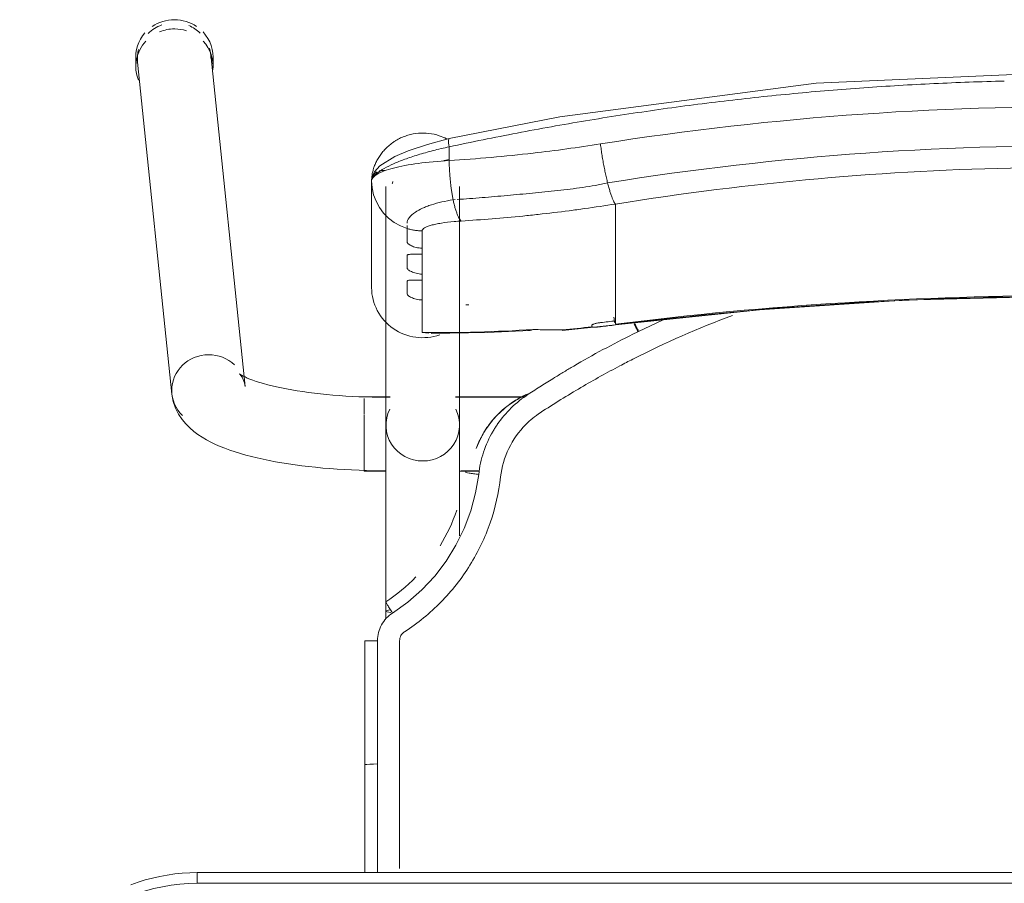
# Model space of a CAD drawing. Header units: metres. Extents: x 3 to 43.5, y -74 to -48.5.
# Tile 179 of 209: x 36.753 to 37.03, y -51.584 to -51.341. Entities that reach past the tile are written whole.
import ezdxf

# ---------------------------------------------------------------- set-up
doc = ezdxf.new("R2010")
doc.units = ezdxf.units.M
doc.layers.add('I-FURN', color=7, linetype='Continuous', lineweight=18)

# ---------------------------------------------------------------- blocks, each defined once
blk = doc.blocks.new('ConjuntoParaAlunoTamanho6 - CJA06_ConjuntoParaAlunoTamanho6-V3-1PAV - FRIGORÍFICA')
at = {"layer": 'I-FURN', "color": 253, "true_color": 0xaaaaaa}
for p, q in [((-0.2643023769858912, 0.2945585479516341), (-0.2643023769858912, 0.2919703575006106)), ((-0.2335379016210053, 0.2018170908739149), (-0.2432124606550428, 0.295256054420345)), ((-0.2425404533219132, 0.2919703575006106), (-0.2425404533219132, 0.2945585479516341)), ((-0.2638023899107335, 0.2931241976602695), (-0.2541278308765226, 0.1996852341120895)), ((-0.1978999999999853, 0.2596939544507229), (-0.1978999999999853, 0.2296403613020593)), ((-0.1938499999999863, 0.258124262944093), (-0.1938499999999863, 0.190968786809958)), ((-0.192069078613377, 0.2589589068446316), (-0.192024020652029, 0.2590556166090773)), ((-0.192024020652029, 0.2590556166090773), (-0.1919206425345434, 0.2594856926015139)), ((-0.1731499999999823, 0.1909687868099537), (-0.1731499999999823, 0.258124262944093)), ((-0.1973389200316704, 0.2558006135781), (-0.1966477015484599, 0.2539495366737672)), ((-0.1966476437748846, 0.2539494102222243), (-0.1956994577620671, 0.2522107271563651)), ((-0.1749254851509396, 0.2543538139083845), (-0.174369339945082, 0.2544094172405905)), ((-0.1292314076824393, 0.2438022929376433), (-0.1292314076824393, 0.253173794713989)), ((-0.1956994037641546, 0.2522106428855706), (-0.1945122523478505, 0.2506185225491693)), ((-0.1292314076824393, 0.2421389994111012), (-0.1292314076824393, 0.2438022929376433)), ((-0.1292314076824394, 0.2421389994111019), (-0.1292314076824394, 0.2365253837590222)), ((-0.1836599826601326, 0.2407252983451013), (-0.1836599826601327, 0.2390378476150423)), ((-0.1292314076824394, 0.2365253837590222), (-0.1292314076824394, 0.2348620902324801)), ((-0.1836599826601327, 0.2334483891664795), (-0.1836599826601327, 0.2317609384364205)), ((-0.1292314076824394, 0.2348620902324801), (-0.1292314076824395, 0.2292484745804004)), ((-0.1292314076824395, 0.2292484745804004), (-0.1292314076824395, 0.2275851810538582)), ((-0.1292314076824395, 0.2275851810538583), (-0.1292314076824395, 0.2219715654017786)), ((-0.1836599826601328, 0.2261714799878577), (-0.1836599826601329, 0.2170112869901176)), ((-0.1292314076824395, 0.2219715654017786), (-0.1292314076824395, 0.2203082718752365)), ((-0.1441419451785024, 0.2175731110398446), (-0.1292586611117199, 0.2191524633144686)), ((-0.1159764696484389, 0.2204774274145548), (-0.1226984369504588, 0.2173238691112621)), ((-0.1836599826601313, 0.2170112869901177), (-0.1818018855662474, 0.2167931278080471)), ((-0.1927135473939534, 0.1989367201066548), (-0.1999999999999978, 0.1989367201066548)), ((-0.199999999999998, 0.1984449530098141), (-0.199999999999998, 0.1941086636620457)), ((-0.1927106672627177, 0.1987867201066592), (-0.1938499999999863, 0.1987867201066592)), ((-0.1938499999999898, 0.1987867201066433), (-0.1938499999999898, 0.1984502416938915)), ((-0.1938499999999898, 0.1984502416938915), (-0.1938499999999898, 0.1976441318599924)), ((-0.154942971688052, 0.1987867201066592), (-0.1742893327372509, 0.1987867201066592)), ((-0.154736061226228, 0.1989367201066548), (-0.1742864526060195, 0.1989367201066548)), ((-0.199999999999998, 0.1939272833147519), (-0.1999999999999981, 0.1857513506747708)), ((-0.1938499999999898, 0.1936664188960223), (-0.1938499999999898, 0.1916047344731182)), ((-0.1938499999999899, 0.1868796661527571), (-0.1938499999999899, 0.185819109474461)), ((-0.1938499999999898, 0.1837095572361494), (-0.1938499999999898, 0.1858191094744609)), ((-0.1999999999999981, 0.185727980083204), (-0.1999999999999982, 0.1792198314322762)), ((-0.1999999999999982, 0.1791583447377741), (-0.1999999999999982, 0.1779367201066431)), ((-0.1999999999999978, 0.1779367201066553), (-0.1937679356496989, 0.1779367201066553)), ((-0.1938499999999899, 0.1780867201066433), (-0.1938499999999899, 0.1795051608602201)), ((-0.173232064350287, 0.1779367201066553), (-0.1675962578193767, 0.1779367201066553)), ((-0.1726767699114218, 0.1780867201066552), (-0.1675711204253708, 0.1780867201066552)), ((-0.1877058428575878, 0.1411317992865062), (-0.1919863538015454, 0.1380495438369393)), ((-0.1938499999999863, 0.1385735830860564), (-0.1938499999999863, 0.1364339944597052)), ((-0.199825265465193, 0.1302070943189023), (-0.1998241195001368, 0.09530095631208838)), ((-0.1998165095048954, 0.06488258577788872), (-0.1998241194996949, 0.095301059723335)), ((-0.1998241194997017, 0.09530105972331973), (-0.1998198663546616, 0.09528842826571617)), ((-0.196225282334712, 0.0955583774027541), (-0.1973810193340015, 0.09554367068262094)), ((0.2470000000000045, 0.06496651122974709), (-0.2469999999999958, 0.06496651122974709)), ((-0.2469999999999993, 0.06496651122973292), (-0.2469999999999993, 0.06196651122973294)), ((0.2470000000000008, 0.06496651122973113), (-0.2469999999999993, 0.06496651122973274))]:
    blk.add_line(p, q, dxfattribs=at)
at = {"layer": 'I-FURN', "color": 253, "true_color": 0xaaaaaa, "flags": 128}
for points in [[(0.0001000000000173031, 0.290399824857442), (-0.07266958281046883, 0.2872143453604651), (-0.1448601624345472, 0.2777017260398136), (-0.176032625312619, 0.2716064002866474)], [(-0.1760343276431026, 0.2716060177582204), (-0.1821754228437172, 0.2699680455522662), (-0.1876074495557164, 0.268117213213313), (-0.1913128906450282, 0.2665180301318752), (-0.1955671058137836, 0.2639038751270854), (-0.1970794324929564, 0.2622558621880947), (-0.1976471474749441, 0.2611297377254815), (-0.1978999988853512, 0.2597125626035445)], [(-0.1760658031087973, 0.2692828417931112), (-0.1760658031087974, 0.2683125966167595), (-0.1760658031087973, 0.2673423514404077), (-0.1760658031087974, 0.2663721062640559), (-0.1760658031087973, 0.2654018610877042)], [(-0.1978999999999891, 0.2596939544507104), (-0.1977587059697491, 0.2577280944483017), (-0.1973389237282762, 0.2558006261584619)], [(-0.1978999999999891, 0.2596939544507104), (-0.1978999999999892, 0.2521805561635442), (-0.1978999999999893, 0.244667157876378), (-0.1978999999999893, 0.2371537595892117), (-0.1978999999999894, 0.2296403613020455)], [(-0.1978999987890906, 0.2446838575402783), (-0.197899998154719, 0.2521977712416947), (-0.1978999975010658, 0.2597116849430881)], [(-0.1945121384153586, 0.2506183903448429), (-0.1931094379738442, 0.2492039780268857), (-0.191518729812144, 0.2479946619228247)], [(-0.1915186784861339, 0.2479946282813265), (-0.1897706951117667, 0.2470146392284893), (-0.1879002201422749, 0.2462823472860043)], [(-0.1878999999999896, 0.2424255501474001), (-0.1878999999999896, 0.2433897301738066), (-0.1878999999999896, 0.2443539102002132), (-0.1878999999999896, 0.2453180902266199), (-0.1878999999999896, 0.2462822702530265)], [(-0.1836599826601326, 0.2456094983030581), (-0.1836599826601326, 0.2443884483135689), (-0.1836599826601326, 0.2431673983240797), (-0.1836599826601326, 0.2419463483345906), (-0.1836599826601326, 0.2407252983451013)], [(-0.1878999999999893, 0.2351486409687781), (-0.1878999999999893, 0.2360322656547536), (-0.1878999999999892, 0.2369158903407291), (-0.1878999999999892, 0.2377995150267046), (-0.1878999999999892, 0.2386831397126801)], [(-0.1836599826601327, 0.2390378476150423), (-0.1836599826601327, 0.2376404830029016), (-0.1836599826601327, 0.2362431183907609), (-0.1836599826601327, 0.2348457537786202), (-0.1836599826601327, 0.2334483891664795)], [(-0.1878999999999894, 0.2278717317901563), (-0.1878999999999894, 0.2287553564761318), (-0.1878999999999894, 0.2296389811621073), (-0.1878999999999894, 0.2305226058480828), (-0.1878999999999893, 0.2314062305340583)], [(-0.1836599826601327, 0.2317609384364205), (-0.1836599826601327, 0.2303635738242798), (-0.1836599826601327, 0.2289662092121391), (-0.1836599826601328, 0.2275688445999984), (-0.1836599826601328, 0.2261714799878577)], [(-0.1292586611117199, 0.2191524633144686), (-0.08865069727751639, 0.2234198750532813), (-0.04790057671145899, 0.2260954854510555), (-0.007073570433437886, 0.2271749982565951), (0.03376492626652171, 0.2266566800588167), (0.07454949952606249, 0.2245413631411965), (0.1152148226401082, 0.220832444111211), (0.1294586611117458, 0.219152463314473)], [(-0.1292314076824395, 0.2203082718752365), (-0.1292314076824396, 0.2200743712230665), (-0.1292314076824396, 0.2198404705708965), (-0.1292314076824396, 0.2196065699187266), (-0.1292314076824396, 0.2193726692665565)], [(-0.1811141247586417, 0.2167731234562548), (-0.1653257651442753, 0.2170099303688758), (-0.1533056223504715, 0.2176050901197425)], [(-0.1358999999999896, 0.2186998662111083), (-0.1358999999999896, 0.218777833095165), (-0.1358999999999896, 0.2188557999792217), (-0.1358999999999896, 0.2189337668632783), (-0.1358999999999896, 0.219011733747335)], [(-0.2335379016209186, 0.20181709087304), (-0.233728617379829, 0.2028696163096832), (-0.2340307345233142, 0.2037613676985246), (-0.2343720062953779, 0.2044473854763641), (-0.2346851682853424, 0.2049236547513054), (-0.2349211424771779, 0.2052118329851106), (-0.2350504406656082, 0.2053439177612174), (-0.2350704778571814, 0.2053619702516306)], [(-0.2350704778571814, 0.2053619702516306), (-0.2350077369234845, 0.2053133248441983), (-0.2348200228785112, 0.2051835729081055), (-0.2345106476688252, 0.2049931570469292), (-0.2340848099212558, 0.204758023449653), (-0.2335484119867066, 0.2044905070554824), (-0.2329074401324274, 0.2042001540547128), (-0.2321676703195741, 0.2038943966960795), (-0.2313345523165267, 0.2035790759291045), (-0.2304131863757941, 0.2032588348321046), (-0.2294083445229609, 0.2029374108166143), (-0.2283245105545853, 0.2026178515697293), (-0.2271659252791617, 0.2023026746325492), (-0.2259366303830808, 0.2019939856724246), (-0.2246405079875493, 0.2016935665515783), (-0.2232813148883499, 0.2014029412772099), (-0.2218627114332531, 0.2011234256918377), (-0.2203882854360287, 0.200856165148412), (-0.2188615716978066, 0.2006021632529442), (-0.2172860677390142, 0.2003623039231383), (-0.2156652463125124, 0.2001373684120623), (-0.214002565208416, 0.1999280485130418), (-0.2123014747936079, 0.1997349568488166), (-0.2105654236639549, 0.1995586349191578), (-0.2087978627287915, 0.1993995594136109), (-0.207002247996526, 0.1992581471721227), (-0.2051820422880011, 0.1991347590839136), (-0.2033407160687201, 0.1990297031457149), (-0.2014817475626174, 0.1989432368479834), (-0.1996086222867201, 0.1988755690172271), (-0.1977248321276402, 0.1988268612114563), (-0.1958338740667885, 0.1987972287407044), (-0.1939392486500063, 0.1987867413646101), (-0.1938499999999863, 0.1987867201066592)], [(-0.2541278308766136, 0.1996852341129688), (-0.2537524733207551, 0.1976222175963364), (-0.2531060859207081, 0.1957226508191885), (-0.2522614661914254, 0.1940331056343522), (-0.2512866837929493, 0.1925592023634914), (-0.250231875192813, 0.1912808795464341), (-0.2491278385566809, 0.1901677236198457), (-0.2479903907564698, 0.1891887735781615), (-0.2468256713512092, 0.1883170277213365), (-0.2456343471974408, 0.1875306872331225), (-0.2444143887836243, 0.1868128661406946), (-0.2431627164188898, 0.1861507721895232), (-0.2418761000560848, 0.1855348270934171), (-0.2405516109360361, 0.184957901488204), (-0.2391868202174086, 0.1844147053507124), (-0.237779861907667, 0.1839013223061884), (-0.2363294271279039, 0.1834148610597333), (-0.2348347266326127, 0.1829531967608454), (-0.2332954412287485, 0.1825147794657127), (-0.2317116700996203, 0.182098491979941), (-0.2300838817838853, 0.181703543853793), (-0.228412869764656, 0.1813293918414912), (-0.226699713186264, 0.1809756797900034), (-0.2249457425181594, 0.1806421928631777), (-0.2231525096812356, 0.1803288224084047), (-0.2213217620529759, 0.1800355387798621), (-0.219455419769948, 0.1797623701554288), (-0.2175555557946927, 0.1795093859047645), (-0.2156243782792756, 0.1792766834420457), (-0.2136642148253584, 0.1790643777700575), (-0.2116774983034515, 0.1788725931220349), (-0.2096667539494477, 0.1787014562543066), (-0.207634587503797, 0.1785510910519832), (-0.2055836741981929, 0.1784216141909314), (-0.2035167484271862, 0.1783131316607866), (-0.2014365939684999, 0.1782257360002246), (-0.199346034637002, 0.1781595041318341), (-0.197247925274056, 0.1781144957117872), (-0.1951451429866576, 0.1780907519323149), (-0.1938499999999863, 0.1780867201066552)], [(-0.1938499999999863, 0.1385735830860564), (-0.1938499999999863, 0.1405709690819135), (-0.1938499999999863, 0.1425707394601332), (-0.1938499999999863, 0.1445696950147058), (-0.1938499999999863, 0.1465646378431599), (-0.1938499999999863, 0.1485523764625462), (-0.1938499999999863, 0.1505297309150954), (-0.1938499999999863, 0.152493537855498), (-0.1938499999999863, 0.1544406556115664), (-0.1938499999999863, 0.1563679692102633), (-0.1938499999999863, 0.1582723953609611), (-0.1938499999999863, 0.1601508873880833), (-0.1938499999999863, 0.1620004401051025), (-0.1938499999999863, 0.163818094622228), (-0.1938499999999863, 0.1656009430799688), (-0.1938499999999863, 0.1673461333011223), (-0.1938499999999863, 0.1690508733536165), (-0.1938499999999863, 0.1707124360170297), (-0.1938499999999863, 0.1723281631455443), (-0.1938499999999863, 0.1738954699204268), (-0.1938499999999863, 0.1754118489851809), (-0.1938499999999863, 0.1768748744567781), (-0.1938499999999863, 0.1782822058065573), (-0.1938499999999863, 0.1796315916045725), (-0.1938499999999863, 0.1809208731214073), (-0.1938499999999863, 0.1821479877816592), (-0.1938499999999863, 0.1833109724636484), (-0.1938499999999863, 0.1844079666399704), (-0.1938499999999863, 0.1854372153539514), (-0.1938499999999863, 0.1863970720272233), (-0.1938499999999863, 0.1872860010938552), (-0.1938499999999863, 0.1881025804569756), (-0.1938499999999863, 0.1888455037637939), (-0.1938499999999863, 0.1895135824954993), (-0.1938499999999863, 0.1901057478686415), (-0.1938499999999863, 0.1906210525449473), (-0.1938499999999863, 0.190968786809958)], [(-0.1731499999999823, 0.1909687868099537), (-0.1731499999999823, 0.1905139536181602), (-0.1731499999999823, 0.1899816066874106), (-0.1731499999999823, 0.1893725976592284), (-0.1731499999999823, 0.1886879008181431), (-0.1731499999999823, 0.1879286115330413), (-0.1731499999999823, 0.1870959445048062), (-0.173149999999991, 0.1861912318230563), (-0.173149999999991, 0.1852159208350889), (-0.173149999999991, 0.1841715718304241), (-0.173149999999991, 0.1830598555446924), (-0.173149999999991, 0.1818825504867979), (-0.173149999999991, 0.1806415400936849), (-0.173149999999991, 0.1793388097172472), (-0.173149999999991, 0.1779764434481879), (-0.173149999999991, 0.1765566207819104), (-0.173149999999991, 0.1750816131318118), (-0.173149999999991, 0.1735537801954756), (-0.173149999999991, 0.1719755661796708), (-0.173149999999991, 0.1703494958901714), (-0.173149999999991, 0.1686781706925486), (-0.173149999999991, 0.1669642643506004), (-0.173149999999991, 0.1652105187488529), (-0.173149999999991, 0.1634197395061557), (-0.173149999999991, 0.1615947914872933), (-0.173149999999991, 0.1597385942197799)], [(-0.1684099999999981, 0.1843835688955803), (-0.1684099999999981, 0.1843688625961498), (-0.1684099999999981, 0.1843541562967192), (-0.1684099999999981, 0.1843394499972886), (-0.1684099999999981, 0.184324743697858)], [(-0.1677424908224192, 0.1770641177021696), (-0.1686080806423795, 0.1718750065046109), (-0.1699665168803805, 0.1667882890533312), (-0.1718069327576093, 0.1618511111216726), (-0.1741455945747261, 0.1571266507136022), (-0.1769279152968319, 0.1526472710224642), (-0.1801293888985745, 0.1484554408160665), (-0.183741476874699, 0.1446112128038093), (-0.1877050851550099, 0.1411324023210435)], [(-0.1962270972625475, 0.1302521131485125), (-0.1962262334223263, 0.1233088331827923), (-0.1962256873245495, 0.1163650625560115), (-0.1962254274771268, 0.1094205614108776), (-0.1962253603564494, 0.1024936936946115), (-0.1962252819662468, 0.09555841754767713)], [(-0.1973810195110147, 0.09554367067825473), (-0.1984075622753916, 0.09550450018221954), (-0.1992035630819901, 0.09544490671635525), (-0.199690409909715, 0.09537093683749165), (-0.1998241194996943, 0.09530106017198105)], [(-0.2469999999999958, 0.06496651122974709), (-0.2491194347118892, 0.06492411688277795), (-0.2512354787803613, 0.06479700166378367), (-0.2533447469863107, 0.06458536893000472), (-0.2554438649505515, 0.06428955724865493), (-0.2575294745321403, 0.06391003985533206), (-0.2595982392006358, 0.06344742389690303), (-0.2616468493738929, 0.06290244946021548), (-0.2636720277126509, 0.06227598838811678), (-0.2656705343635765, 0.06156904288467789)], [(0.2469999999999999, 0.0619665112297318), (0.1234999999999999, 0.0619665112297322), (-1.453485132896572e-16, 0.06196651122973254), (-0.1235000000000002, 0.06196651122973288), (-0.2470000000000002, 0.06196651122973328)], [(-0.2469999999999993, 0.06196651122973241), (-0.1234999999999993, 0.0619665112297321), (7.44471151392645e-16, 0.06196651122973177), (0.1235000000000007, 0.06196651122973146), (0.2470000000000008, 0.06196651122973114)]]:
    blk.add_lwpolyline(points, dxfattribs=at)
at = {"layer": 'I-FURN', "color": 253, "true_color": 0xaaaaaa}
for centre, radius, start, end in [((-0.2470000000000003, 0.01196651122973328), 0.05000000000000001, 89.99999999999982, 179.9999999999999), ((-0.2469999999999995, 0.01196651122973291), 0.05, 90.00000000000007, 180.0000000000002)]:
    blk.add_arc(centre, radius, start, end, dxfattribs=at)
for centre, major_axis, ratio, start_param, end_param in [((-0.2534214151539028, 0.2945585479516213), (0.01088096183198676, 0), 0.9659258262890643, 1.570796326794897, 2.185057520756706), ((-0.2534214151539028, 0.2945585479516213), (0.01088096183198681, 0), 0.9659258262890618, 0.9594267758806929, 1.570796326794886), ((-0.2535074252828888, 0.2941901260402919), (0.01029496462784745, 0.00106592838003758), 0.9671584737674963, 1.81572529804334, 2.256388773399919), ((-0.2534214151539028, 0.2919703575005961), (0.01088096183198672, 0), 0.9659258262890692, 1.570796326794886, 1.965237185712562), ((-0.2534214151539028, 0.2919703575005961), (0.01088096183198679, 0), 0.9659258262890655, 1.257623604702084, 1.559899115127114), ((-0.2535074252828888, 0.2941901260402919), (0.01029496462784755, 0.001065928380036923), 0.9671584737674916, 0.6855924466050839, 1.060104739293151), ((-0.2534214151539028, 0.2945585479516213), (0.01088096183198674, 0), 0.9659258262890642, 2.438822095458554, 3.243524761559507), ((-0.2534214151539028, 0.2945585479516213), (0.01088096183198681, 0), 0.9659258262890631, 6.170166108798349, 7.020456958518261), ((-0.2534214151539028, 0.2919703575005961), (0.01088096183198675, 0), 0.9659258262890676, 2.404267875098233, 3.526261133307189), ((-0.2535074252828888, 0.2941901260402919), (0.01029496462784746, 0.001065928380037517), 0.9671584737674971, 2.780210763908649, 3.14159265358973), ((-0.2534214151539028, 0.2919703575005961), (0.0108809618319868, 0), 0.9659258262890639, 6.182855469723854, 7.015453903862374), ((-0.2535074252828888, 0.2941901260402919), (0.01029496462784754, 0.001065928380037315), 0.9671584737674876, 6.183379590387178, 6.464027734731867), ((-0.1834999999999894, 0.2296403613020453), (-0.01439999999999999, 1.543589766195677e-16), 0.9781476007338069, 0, 1.909657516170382), ((9.999999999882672e-05, -0.7715866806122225), (1.021100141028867, 0), 0.9781476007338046, 1.44377104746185, 1.697821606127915), ((9.999999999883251e-05, -0.7711708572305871), (1.0208981, 0), 0.9781476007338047, 1.443771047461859, 1.697821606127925), ((-0.1792715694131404, 0.6012766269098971), (0.385, 0), 0.9781476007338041, 4.732926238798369, 4.735012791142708), ((-0.1792715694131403, 0.6035636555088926), (0.3950000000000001, 0), 0.9781476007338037, 4.828782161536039, 4.83941425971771), ((-0.1792715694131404, 0.6022122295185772), (0.3947979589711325, 0), 0.9781476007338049, 4.828841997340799, 4.839414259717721), ((-0.1304982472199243, 0.2290753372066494), (-0.001239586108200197, 0.009922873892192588), 0.02633907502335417, 2.463315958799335, 2.78923363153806), ((-0.1792715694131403, 0.6033557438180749), (0.3949999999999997, 0), 0.978147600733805, 4.701278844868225, 4.780292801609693), ((-0.1450124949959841, 0.2275351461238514), (-0.0008705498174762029, 0.009962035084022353), 0.01850094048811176, 2.95752618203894, 3.350225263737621), ((-0.1792715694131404, 0.6026280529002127), (0.3949999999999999, 0), 0.9781476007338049, 4.801491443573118, 4.82254091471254), ((-0.2438328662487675, 0.2007511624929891), (0.01029496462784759, 0.001065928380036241), 0.9671584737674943, 1.4709906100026, 3.041786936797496), ((-0.2438328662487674, 0.2007511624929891), (0.01029496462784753, 0.001065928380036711), 0.9671584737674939, 0.6855924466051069, 1.470990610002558), ((-0.2438328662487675, 0.200751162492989), (0.01029496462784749, 0.001065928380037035), 0.9671584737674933, 3.041786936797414, 3.827185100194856), ((-0.1834999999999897, 0.1909687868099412), (0.01035, 0), 0.9781476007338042, 2.686586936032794, 4.712388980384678), ((-0.1834999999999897, 0.1909687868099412), (0.01035, 0), 0.978147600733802, 4.712388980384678, 6.738191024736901), ((-0.1834999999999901, 0.1385735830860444), (0.01035000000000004, 0), 0.06975647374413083, 2.648424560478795, 3.665191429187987)]:
    blk.add_ellipse(centre, major_axis=major_axis, ratio=ratio, start_param=start_param, end_param=end_param, dxfattribs=at)
for points in [[(-0.0592946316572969, 0.2859072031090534), (-0.06587565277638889, 0.2854382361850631), (-0.07244736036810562, 0.2848919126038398), (-0.07900653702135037, 0.2842687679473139)], [(-0.03952650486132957, 0.2870815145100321), (-0.04612297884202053, 0.2867677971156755), (-0.05271335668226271, 0.2863761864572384), (-0.05929442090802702, 0.2859072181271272)], [(-0.01972185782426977, 0.2877884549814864), (-0.02632733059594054, 0.2876310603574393), (-0.03292992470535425, 0.2873952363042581), (-0.03952642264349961, 0.2870815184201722)], [(-0.07900690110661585, 0.2842687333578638), (-0.08556602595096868, 0.2836455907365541), (-0.09211261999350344, 0.282945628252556), (-0.09864346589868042, 0.2821693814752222)], [(-0.09864346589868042, 0.2821693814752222), (-0.1051744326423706, 0.2813931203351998), (-0.1116896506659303, 0.2805405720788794), (-0.1181860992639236, 0.2796131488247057)], [(-0.1181862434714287, 0.2796131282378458), (-0.1246826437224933, 0.2786857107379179), (-0.131160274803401, 0.2776834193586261), (-0.1376161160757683, 0.2766076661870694)], [(-0.1376161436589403, 0.2766076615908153), (-0.1440720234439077, 0.275531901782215), (-0.150506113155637, 0.2743826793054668), (-0.1569153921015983, 0.2731614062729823)], [(-0.1569155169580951, 0.2731613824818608), (-0.163324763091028, 0.2719401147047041), (-0.1697091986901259, 0.270646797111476), (-0.1760658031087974, 0.2692828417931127)], [(-0.1334597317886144, 0.2700975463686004), (-0.1333915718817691, 0.2695629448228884), (-0.1332445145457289, 0.2684805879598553), (-0.1329950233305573, 0.2668394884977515), (-0.13271980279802, 0.2652023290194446), (-0.1324223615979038, 0.2635911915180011), (-0.1321069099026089, 0.2620269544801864), (-0.1317774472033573, 0.2605307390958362), (-0.131551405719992, 0.2595920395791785), (-0.1314375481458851, 0.2591403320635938)], [(-0.176065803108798, 0.2654018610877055), (-0.1791352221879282, 0.2652333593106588), (-0.1850371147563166, 0.2646984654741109), (-0.1921907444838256, 0.2633749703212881), (-0.1968242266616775, 0.2616500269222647), (-0.1978999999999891, 0.2603482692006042), (-0.1978999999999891, 0.2596939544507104)], [(-0.1760890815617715, 0.2657671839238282), (-0.1766991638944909, 0.2656103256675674), (-0.1773066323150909, 0.2654480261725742), (-0.1779078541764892, 0.265281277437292)], [(-0.176065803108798, 0.2654018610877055), (-0.1760589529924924, 0.2649819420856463), (-0.1760367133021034, 0.2641342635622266), (-0.1759782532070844, 0.2628495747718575), (-0.1758952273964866, 0.2615619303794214), (-0.175788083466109, 0.2602816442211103), (-0.17565767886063, 0.2590190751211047), (-0.1755052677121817, 0.2577841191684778), (-0.1753320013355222, 0.2565866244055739), (-0.175139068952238, 0.255436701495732), (-0.17499849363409, 0.2547076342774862), (-0.1749255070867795, 0.2543539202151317)], [(-0.1292314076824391, 0.2531737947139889), (-0.1293198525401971, 0.253273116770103), (-0.1295044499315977, 0.2535308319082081), (-0.1298007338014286, 0.2540876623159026), (-0.1301127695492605, 0.2548082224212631), (-0.130436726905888, 0.2556848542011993), (-0.1307683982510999, 0.2567045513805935), (-0.1311037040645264, 0.2578555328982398), (-0.1313268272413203, 0.2587010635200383), (-0.1314375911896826, 0.259140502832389)], [(-0.1749255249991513, 0.2543540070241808), (-0.1748359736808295, 0.2539200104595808), (-0.1746487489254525, 0.2530845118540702), (-0.1743466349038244, 0.2519451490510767), (-0.1740270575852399, 0.2509327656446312), (-0.1736938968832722, 0.2500587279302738), (-0.1734653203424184, 0.2495765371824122), (-0.1733501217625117, 0.2493617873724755)], [(-0.1552990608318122, 0.2498012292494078), (-0.1581948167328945, 0.249511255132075), (-0.1610894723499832, 0.2492494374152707), (-0.1639821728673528, 0.2490156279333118)], [(-0.1509547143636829, 0.2502573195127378), (-0.1524030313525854, 0.2500982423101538), (-0.1538511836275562, 0.249946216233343), (-0.1552990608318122, 0.2498012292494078)], [(-0.1422637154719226, 0.2512964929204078), (-0.145160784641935, 0.2509218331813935), (-0.1480580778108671, 0.2505754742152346), (-0.1509547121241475, 0.2502573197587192)], [(-0.1878987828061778, 0.2477842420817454), (-0.1879118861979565, 0.2482880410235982), (-0.1877073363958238, 0.2488099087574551), (-0.1873104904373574, 0.2493329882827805)], [(-0.1639821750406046, 0.2490156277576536), (-0.1668748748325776, 0.2487818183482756), (-0.1697656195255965, 0.2485760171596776), (-0.1726535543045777, 0.2483980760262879)], [(-0.1879001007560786, 0.2462823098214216), (-0.1875579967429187, 0.2461749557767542), (-0.1868655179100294, 0.2459854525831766), (-0.1858079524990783, 0.2457777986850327), (-0.1847375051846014, 0.245647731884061), (-0.1840192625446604, 0.2456134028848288), (-0.1836599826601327, 0.2456094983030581)], [(-0.09624535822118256, 0.2218352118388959), (-0.10584081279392, 0.2182510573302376), (-0.1151956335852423, 0.2141430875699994), (-0.124341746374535, 0.2095039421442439)], [(-0.1358999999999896, 0.219011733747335), (-0.1358974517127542, 0.2190478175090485), (-0.135862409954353, 0.2191208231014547), (-0.1357253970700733, 0.2192307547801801), (-0.1354877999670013, 0.2193475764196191), (-0.1351772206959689, 0.2194610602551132), (-0.1347943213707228, 0.2195675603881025), (-0.1343570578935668, 0.2196652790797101), (-0.1339016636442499, 0.2197447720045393), (-0.1335709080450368, 0.2197895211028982), (-0.1333999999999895, 0.2198095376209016)], [(-0.1233517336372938, 0.2181258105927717), (-0.1235632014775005, 0.218556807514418), (-0.1237665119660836, 0.2189779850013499), (-0.1239462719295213, 0.2193574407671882)], [(-0.1539742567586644, 0.2177192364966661), (-0.1534937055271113, 0.2175210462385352), (-0.1529962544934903, 0.2175770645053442), (-0.1524701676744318, 0.2178778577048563)], [(-0.1524701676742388, 0.2178778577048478), (-0.1511336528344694, 0.2178205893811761), (-0.148400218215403, 0.2177478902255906), (-0.1455629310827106, 0.2177625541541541), (-0.1441226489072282, 0.217792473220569)], [(-0.1243563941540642, 0.2165087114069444), (-0.127170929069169, 0.2151169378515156), (-0.132758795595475, 0.2122360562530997), (-0.1382577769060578, 0.2091620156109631), (-0.140984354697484, 0.2075760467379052)], [(-0.1358494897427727, 0.2186013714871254), (-0.135866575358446, 0.2186169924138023), (-0.1358918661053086, 0.2186492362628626), (-0.1359000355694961, 0.2186828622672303), (-0.1358999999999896, 0.2186998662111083)], [(-0.1226979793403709, 0.2173232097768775), (-0.1229747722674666, 0.2171883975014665), (-0.1235279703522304, 0.2169178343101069), (-0.124080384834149, 0.2166453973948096), (-0.1243563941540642, 0.2165087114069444)], [(-0.1228881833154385, 0.2172303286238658), (-0.1230391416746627, 0.2175280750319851), (-0.1231915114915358, 0.2178323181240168), (-0.1233396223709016, 0.2181318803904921)], [(-0.124341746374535, 0.2095039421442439), (-0.1249439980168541, 0.2091985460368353), (-0.1261530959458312, 0.2085797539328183), (-0.127371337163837, 0.2079446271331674), (-0.1279827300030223, 0.2076228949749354)], [(-0.1279827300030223, 0.2076228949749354), (-0.1315664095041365, 0.205741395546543), (-0.1388903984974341, 0.2016844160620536), (-0.1465126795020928, 0.1969783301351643), (-0.1503956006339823, 0.1944471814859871)], [(-0.140984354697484, 0.2075760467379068), (-0.1418838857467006, 0.2070440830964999), (-0.1436780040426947, 0.2059695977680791), (-0.1454617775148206, 0.2048741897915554), (-0.1463509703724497, 0.2043213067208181)], [(-0.1463764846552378, 0.2043055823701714), (-0.1476209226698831, 0.2035451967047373), (-0.1501008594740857, 0.2020049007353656), (-0.1525577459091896, 0.2004277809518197), (-0.1537794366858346, 0.1996302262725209)], [(-0.1568013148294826, 0.1981978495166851), (-0.1557746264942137, 0.1987932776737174), (-0.1547688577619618, 0.1992855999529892), (-0.1537924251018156, 0.199696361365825)], [(-0.1650109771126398, 0.1907575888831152), (-0.164470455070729, 0.191508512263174), (-0.163310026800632, 0.1929545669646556), (-0.161349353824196, 0.1949320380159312), (-0.1591901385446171, 0.1966947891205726), (-0.1576358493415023, 0.1977121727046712), (-0.1568341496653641, 0.1981787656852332)], [(-0.1537794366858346, 0.1996302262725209), (-0.1554966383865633, 0.198508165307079), (-0.1586948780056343, 0.195943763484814), (-0.1613359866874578, 0.1928020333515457), (-0.1624994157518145, 0.191104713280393)], [(-0.1503956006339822, 0.194447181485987), (-0.1511343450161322, 0.1939646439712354), (-0.1525553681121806, 0.1929255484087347), (-0.1538574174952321, 0.191743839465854), (-0.1544771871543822, 0.1911186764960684)], [(-0.1637112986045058, 0.1892355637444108), (-0.1647895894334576, 0.1873763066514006), (-0.1665590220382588, 0.1834307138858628), (-0.1674964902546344, 0.1792013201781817), (-0.1677424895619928, 0.1770639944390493)], [(-0.1624994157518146, 0.1911047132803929), (-0.1627133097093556, 0.1907999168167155), (-0.1631293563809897, 0.1901833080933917), (-0.1635214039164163, 0.1895535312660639), (-0.1637112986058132, 0.1892355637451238)], [(-0.1544771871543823, 0.1911186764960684), (-0.1564547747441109, 0.1891182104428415), (-0.1596892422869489, 0.1845226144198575), (-0.1612418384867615, 0.1791461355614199), (-0.1615632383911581, 0.1763592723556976)], [(-0.1677424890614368, 0.1770642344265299), (-0.1682328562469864, 0.1771200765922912), (-0.1692131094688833, 0.1772481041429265), (-0.1704566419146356, 0.1774597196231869), (-0.1712817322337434, 0.1776583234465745), (-0.1714682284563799, 0.1777616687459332), (-0.1714634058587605, 0.1778021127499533)], [(-0.1739147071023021, 0.1669853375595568), (-0.175121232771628, 0.1634756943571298), (-0.1767079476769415, 0.160111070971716), (-0.1786363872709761, 0.1569620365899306)], [(-0.1854029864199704, 0.1482281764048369), (-0.1879709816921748, 0.1455767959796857), (-0.1908368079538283, 0.1432074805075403), (-0.1939136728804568, 0.1411945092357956)], [(-0.1939136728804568, 0.1411945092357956), (-0.1939293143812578, 0.1411928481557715), (-0.1938540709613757, 0.1410265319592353), (-0.1934388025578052, 0.1403259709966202), (-0.192784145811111, 0.1392806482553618), (-0.1922544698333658, 0.1384598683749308), (-0.1919863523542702, 0.1380495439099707)], [(-0.1919863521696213, 0.1380501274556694), (-0.1926489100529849, 0.1376179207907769), (-0.1938268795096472, 0.136629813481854), (-0.195191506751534, 0.1347279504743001), (-0.1960368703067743, 0.1325520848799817), (-0.1962246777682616, 0.1310361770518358), (-0.1962270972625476, 0.1302521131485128)], [(-0.1886288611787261, 0.1327672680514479), (-0.1888420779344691, 0.1326285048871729), (-0.1892217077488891, 0.1323105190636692), (-0.1896640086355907, 0.1316970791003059), (-0.1899394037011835, 0.1309924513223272), (-0.1900005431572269, 0.1305014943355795), (-0.1900014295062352, 0.130247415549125)], [(-0.196227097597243, 0.1302520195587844), (-0.1967197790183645, 0.1302517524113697), (-0.1976969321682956, 0.1302488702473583), (-0.1989137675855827, 0.1302381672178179), (-0.1996945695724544, 0.1302227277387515), (-0.1998445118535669, 0.1302108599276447), (-0.1998210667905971, 0.1302049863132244)], [(-0.1998210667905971, 0.1302049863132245), (-0.1998207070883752, 0.124380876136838), (-0.1998194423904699, 0.1127324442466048), (-0.1998196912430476, 0.1010983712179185), (-0.1998198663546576, 0.09528842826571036)], [(-0.1998180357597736, 0.121469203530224), (-0.1998182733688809, 0.1243806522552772), (-0.1998185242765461, 0.1272925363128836), (-0.1998187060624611, 0.1302043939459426)], [(-0.1998174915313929, 0.095284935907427), (-0.1998173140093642, 0.101095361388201), (-0.1998171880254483, 0.1069128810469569), (-0.1998174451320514, 0.112733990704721)], [(-0.1998198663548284, 0.09528842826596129), (-0.1998199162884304, 0.08515314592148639), (-0.1998200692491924, 0.07501788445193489), (-0.1998200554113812, 0.06488260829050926)], [(-0.1998176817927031, 0.0648826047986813), (-0.1998176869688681, 0.06836778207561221), (-0.1998176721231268, 0.07185295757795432), (-0.1998176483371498, 0.07533813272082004)]]:
    blk.add_open_spline(points, degree=3, dxfattribs=at)
for points, knots in [([(-0.1334597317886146, 0.2700975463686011), (-0.0847039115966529, 0.2777950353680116), (0.005190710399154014, 0.2841531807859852), (0.09465608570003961, 0.2762553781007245), (0.1336597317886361, 0.2700975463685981)], [-1, -1, -1, -1, -0.4444444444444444, 0, 0, 0, 0]), ([(-0.1978999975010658, 0.2597116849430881), (-0.1978992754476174, 0.2601895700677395), (-0.197828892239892, 0.2612672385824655), (-0.1974722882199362, 0.2628706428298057), (-0.1969498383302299, 0.2642975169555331), (-0.1964165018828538, 0.2654260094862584), (-0.1958545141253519, 0.2663723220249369), (-0.1953379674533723, 0.2671148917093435), (-0.1949214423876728, 0.2676569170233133), (-0.1944708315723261, 0.2681916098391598), (-0.1938161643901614, 0.2689006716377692), (-0.1929067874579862, 0.2697547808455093), (-0.1918973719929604, 0.2705252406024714), (-0.1910486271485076, 0.271071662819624), (-0.1903984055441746, 0.2714415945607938), (-0.1897348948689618, 0.2717736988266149), (-0.1888273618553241, 0.2721720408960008), (-0.1871898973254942, 0.2727458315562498), (-0.1847401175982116, 0.2732046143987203), (-0.1817407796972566, 0.2731518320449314), (-0.1790554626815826, 0.2725508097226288), (-0.177449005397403, 0.2718715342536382), (-0.1767851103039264, 0.2715289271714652)], [0, 0, 0, 0, 0.0625, 0.125, 0.15625, 0.1875, 0.21875, 0.234375, 0.25, 0.265625, 0.28125, 0.3125, 0.34375, 0.359375, 0.375, 0.390625, 0.40625, 0.4375, 0.5, 0.5625, 0.625, 0.6721865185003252, 0.6721865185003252, 0.6721865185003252, 0.6721865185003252]), ([(-0.197899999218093, 0.2597116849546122), (-0.1978999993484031, 0.2603422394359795), (-0.1968779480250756, 0.26186790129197), (-0.1928195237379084, 0.2641120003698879), (-0.1886535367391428, 0.2657759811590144), (-0.1849085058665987, 0.2670351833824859), (-0.180643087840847, 0.2682349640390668), (-0.1776024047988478, 0.2689532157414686), (-0.1760658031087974, 0.2692828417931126)], [0, 0, 0, 0, 0.25, 0.5, 0.625, 0.75, 0.875, 1, 1, 1, 1]), ([(-0.1761028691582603, 0.2715562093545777), (-0.1761586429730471, 0.2714860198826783), (-0.1762736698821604, 0.2710598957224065), (-0.1761920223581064, 0.2700340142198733), (-0.1760658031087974, 0.2692828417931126)], [0.625, 0.625, 0.625, 0.625, 0.75, 1, 1, 1, 1]), ([(-0.1760658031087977, 0.2654018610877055), (-0.1681984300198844, 0.2658977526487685), (-0.1539952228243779, 0.2671607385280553), (-0.1397741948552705, 0.2691006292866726), (-0.1334597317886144, 0.2700975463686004)], [-1, -1, -1, -1, -0.4444444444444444, 0, 0, 0, 0]), ([(-0.1314375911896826, 0.2591405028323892), (-0.0834284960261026, 0.2668293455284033), (0.005115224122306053, 0.2731845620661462), (0.09323131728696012, 0.2652914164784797), (0.1316375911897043, 0.2591405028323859)], [-1, -1, -1, -1, -0.4444444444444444, 0, 0, 0, 0]), ([(0.1294314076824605, 0.2531737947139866), (0.08224027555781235, 0.260753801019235), (-0.00483574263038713, 0.2670240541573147), (-0.0914775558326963, 0.2592379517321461), (-0.1292314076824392, 0.2531737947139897)], [-1, -1, -1, -1, -0.4444444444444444, 0, 0, 0, 0]), ([(-0.1964982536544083, 0.2622027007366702), (-0.1967084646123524, 0.2620722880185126), (-0.1970969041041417, 0.2617605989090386), (-0.1976913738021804, 0.26095673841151), (-0.197899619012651, 0.2602130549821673), (-0.197899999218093, 0.2597116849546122)], [0.75, 0.75, 0.75, 0.75, 0.8125, 0.875, 1, 1, 1, 1]), ([(-0.1942107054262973, 0.2625985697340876), (-0.194501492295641, 0.2626624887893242), (-0.1950241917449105, 0.2627014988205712), (-0.1955445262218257, 0.2626020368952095), (-0.1957570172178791, 0.2625375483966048)], [0.5473049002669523, 0.5473049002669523, 0.5473049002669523, 0.5473049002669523, 0.625, 0.6812683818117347, 0.6812683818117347, 0.6812683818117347, 0.6812683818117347]), ([(-0.1738129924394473, 0.2544652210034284), (-0.1714660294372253, 0.2546246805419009), (-0.1667662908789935, 0.2549705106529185), (-0.1597010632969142, 0.2555689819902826), (-0.1538032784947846, 0.2561378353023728), (-0.1490781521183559, 0.2566274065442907), (-0.1455353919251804, 0.2570270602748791), (-0.1419759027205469, 0.2573905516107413), (-0.1384271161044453, 0.2578212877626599), (-0.1349183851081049, 0.2584197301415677), (-0.1325944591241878, 0.2588861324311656), (-0.1314375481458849, 0.2591403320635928)], [0, 0, 0, 0, 0.1666666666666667, 0.3333333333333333, 0.5, 0.5833333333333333, 0.6666666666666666, 0.75, 0.8333333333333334, 0.9166666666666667, 1, 1, 1, 1]), ([(-0.1873104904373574, 0.2493329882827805), (-0.186913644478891, 0.2498560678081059), (-0.1858826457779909, 0.2507735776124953), (-0.1839956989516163, 0.2518209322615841), (-0.182398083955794, 0.2524953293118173), (-0.1797831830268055, 0.2534413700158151), (-0.1771474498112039, 0.2540362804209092), (-0.1749255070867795, 0.2543539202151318)], [0.2, 0.2, 0.2, 0.2, 0.4, 0.55, 0.625, 0.7, 1, 1, 1, 1]), ([(-0.1292314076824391, 0.2531737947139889), (-0.1321257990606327, 0.2527140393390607), (-0.1364697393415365, 0.2520670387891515), (-0.1408151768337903, 0.2514838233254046), (-0.1422637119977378, 0.2512964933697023)], [-1, -1, -1, -1, -0.8, -0.7, -0.7, -0.7, -0.7]), ([(-0.1879002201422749, 0.2462823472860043), (-0.187900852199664, 0.2464425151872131), (-0.1879007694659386, 0.2467045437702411), (-0.1879005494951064, 0.2470010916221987), (-0.1879004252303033, 0.2471044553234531)], [0, 0, 0, 0, 0.4, 0.6000000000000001, 0.6000000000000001, 0.6000000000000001, 0.6000000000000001]), ([(-0.1726535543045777, 0.2483980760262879), (-0.173327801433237, 0.2483565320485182), (-0.1753210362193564, 0.2482075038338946), (-0.177767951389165, 0.2479140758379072), (-0.1798484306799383, 0.2475332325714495), (-0.1816328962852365, 0.2470989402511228), (-0.1832174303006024, 0.2464649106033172), (-0.1836599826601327, 0.2458966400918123), (-0.1836599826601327, 0.2456094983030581)], [-1, -1, -1, -1, -0.8888888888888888, -0.6666666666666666, -0.5555555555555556, -0.4444444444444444, -0.2222222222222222, 0, 0, 0, 0]), ([(-0.1733103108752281, 0.2492886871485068), (-0.1732081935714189, 0.249104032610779), (-0.1729892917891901, 0.2487548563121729), (-0.1727696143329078, 0.2485030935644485), (-0.1726535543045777, 0.2483980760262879)], [0.730727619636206, 0.730727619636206, 0.730727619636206, 0.730727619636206, 0.8571428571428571, 1, 1, 1, 1]), ([(-0.1836599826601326, 0.2407252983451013), (-0.1842802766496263, 0.240754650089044), (-0.1851208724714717, 0.2408808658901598), (-0.1860880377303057, 0.2411678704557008), (-0.186708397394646, 0.2414201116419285), (-0.187226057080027, 0.2416987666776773), (-0.1876178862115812, 0.2419776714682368), (-0.1878401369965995, 0.2422188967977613), (-0.1878963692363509, 0.2423607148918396), (-0.1878999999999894, 0.2424255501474)], [0, 0, 0, 0, 0.25, 0.375, 0.5, 0.625, 0.75, 0.875, 1, 1, 1, 1]), ([(-0.1878999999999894, 0.2386831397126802), (-0.1878963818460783, 0.2387456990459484), (-0.1878401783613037, 0.2388520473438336), (-0.1876179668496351, 0.2389578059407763), (-0.1872262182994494, 0.2390168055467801), (-0.1867086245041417, 0.2390416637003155), (-0.1860881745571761, 0.2390414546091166), (-0.1851208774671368, 0.2390290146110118), (-0.1842802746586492, 0.239022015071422), (-0.1836599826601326, 0.2390378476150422)], [0, 0, 0, 0, 0.125, 0.25, 0.375, 0.5, 0.625, 0.75, 1, 1, 1, 1]), ([(-0.1836599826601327, 0.2334483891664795), (-0.1842802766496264, 0.2334777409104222), (-0.1851208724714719, 0.2336039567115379), (-0.1860880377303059, 0.233890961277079), (-0.186708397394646, 0.2341432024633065), (-0.1872260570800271, 0.2344218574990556), (-0.1876178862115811, 0.2347007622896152), (-0.1878401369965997, 0.2349419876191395), (-0.1878963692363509, 0.2350838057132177), (-0.1878999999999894, 0.2351486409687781)], [0, 0, 0, 0, 0.25, 0.375, 0.5, 0.625, 0.75, 0.875, 1, 1, 1, 1]), ([(-0.1878999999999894, 0.2314062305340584), (-0.1878963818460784, 0.2314687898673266), (-0.1878401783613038, 0.2315751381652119), (-0.187617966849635, 0.2316808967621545), (-0.1872262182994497, 0.2317398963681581), (-0.1867086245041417, 0.2317647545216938), (-0.1860881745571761, 0.2317645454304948), (-0.185120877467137, 0.2317521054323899), (-0.1842802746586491, 0.2317451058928), (-0.1836599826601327, 0.2317609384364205)], [0, 0, 0, 0, 0.125, 0.25, 0.375, 0.5, 0.625, 0.75, 1, 1, 1, 1]), ([(-0.1836599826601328, 0.2261714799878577), (-0.1842801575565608, 0.2262008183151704), (-0.1851206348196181, 0.2263269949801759), (-0.186087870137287, 0.2266139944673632), (-0.1867083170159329, 0.2268662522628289), (-0.1872259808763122, 0.2271448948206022), (-0.1876178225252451, 0.2274237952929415), (-0.1878401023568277, 0.2276650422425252), (-0.1878963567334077, 0.2278068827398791), (-0.1878999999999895, 0.2278717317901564)], [0, 0, 0, 0, 0.25, 0.375, 0.5, 0.625, 0.75, 0.875, 1, 1, 1, 1]), ([(-0.1238829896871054, 0.2196695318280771), (-0.1237189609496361, 0.2193557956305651), (-0.1233312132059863, 0.2186010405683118), (-0.1229127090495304, 0.2177609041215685), (-0.1226981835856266, 0.2173235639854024)], [0.5302375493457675, 0.5302375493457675, 0.5302375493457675, 0.5302375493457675, 0.75, 1, 1, 1, 1]), ([(-0.133399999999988, 0.21865708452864), (-0.1336964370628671, 0.2186231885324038), (-0.1342505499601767, 0.2185603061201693), (-0.1348838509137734, 0.218500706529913), (-0.1352916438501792, 0.2184863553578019), (-0.1355480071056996, 0.2184966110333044), (-0.1357328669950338, 0.2185317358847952), (-0.1358174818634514, 0.2185744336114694), (-0.1358494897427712, 0.2186013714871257)], [0, 0, 0, 0, 0.25, 0.5, 0.625, 0.75, 0.875, 1, 1, 1, 1]), ([(-0.1539876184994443, 0.1996932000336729), (-0.1543846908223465, 0.1995208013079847), (-0.1559971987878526, 0.1987734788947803), (-0.1575311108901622, 0.19786655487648), (-0.1586329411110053, 0.1970969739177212)], [0.6694657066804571, 0.6694657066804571, 0.6694657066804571, 0.6694657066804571, 0.75, 1, 1, 1, 1]), ([(-0.1586329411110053, 0.1970969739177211), (-0.1608106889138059, 0.1955759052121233), (-0.1638301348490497, 0.1927257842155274), (-0.1668590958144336, 0.1880707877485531), (-0.1679578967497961, 0.1856259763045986), (-0.1684099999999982, 0.1843835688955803)], [0, 0, 0, 0, 0.5, 0.75, 1, 1, 1, 1]), ([(-0.1684099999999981, 0.184324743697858), (-0.1679944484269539, 0.1854691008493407), (-0.1672535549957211, 0.1871401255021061), (-0.1660439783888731, 0.1892503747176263), (-0.1653668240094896, 0.1902631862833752), (-0.16501097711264, 0.190757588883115)], [0, 0, 0, 0, 0.5, 0.75, 1, 1, 1, 1]), ([(-0.1615632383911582, 0.1763592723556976), (-0.1620822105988, 0.1719098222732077), (-0.1635348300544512, 0.1654918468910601), (-0.1669159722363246, 0.1572863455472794), (-0.1700954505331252, 0.1514549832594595), (-0.1739092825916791, 0.146022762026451), (-0.179761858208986, 0.1393586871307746), (-0.1848670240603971, 0.1352078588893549), (-0.1886288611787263, 0.1327672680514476)], [0, 0, 0, 0, 0.25, 0.375, 0.5, 0.625, 0.75, 1, 1, 1, 1]), ([(-0.1900014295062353, 0.130247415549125), (-0.1900013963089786, 0.1286330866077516), (-0.1900013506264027, 0.1254696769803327), (-0.1900013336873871, 0.1209238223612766), (-0.1900013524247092, 0.1172957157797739), (-0.1900013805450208, 0.1145037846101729), (-0.1900014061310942, 0.1124287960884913), (-0.1900014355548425, 0.1105207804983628), (-0.1900014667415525, 0.108279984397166), (-0.1900014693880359, 0.1062404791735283), (-0.1900014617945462, 0.1040783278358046), (-0.1900014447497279, 0.1022757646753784), (-0.1900014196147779, 0.1002265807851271), (-0.1900013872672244, 0.09774436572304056), (-0.1900013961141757, 0.09514959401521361), (-0.1900014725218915, 0.09188656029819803), (-0.1900015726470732, 0.08842028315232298), (-0.1900016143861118, 0.08419260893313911), (-0.1900016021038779, 0.08048715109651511), (-0.1900015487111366, 0.07684180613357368), (-0.1900014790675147, 0.0735065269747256), (-0.1900014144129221, 0.0708072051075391), (-0.1900013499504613, 0.06830290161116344), (-0.1900013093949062, 0.06666423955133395), (-0.1900012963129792, 0.06612415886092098)], [0, 0, 0, 0, 0.03125, 0.0625, 0.09375, 0.109375, 0.125, 0.140625, 0.15625, 0.1875, 0.203125, 0.21875, 0.234375, 0.25, 0.265625, 0.28125, 0.3125, 0.328125, 0.34375, 0.359375, 0.3671875, 0.375, 0.3828125, 0.3865100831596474, 0.3865100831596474, 0.3865100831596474, 0.3865100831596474]), ([(-0.1962267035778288, 0.06488032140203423), (-0.1962263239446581, 0.06801833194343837), (-0.1962256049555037, 0.07469904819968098), (-0.1962251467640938, 0.08490420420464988), (-0.1962251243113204, 0.0920346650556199), (-0.196225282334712, 0.09555837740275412)], [0.8397159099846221, 0.8397159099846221, 0.8397159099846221, 0.8397159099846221, 0.8888888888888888, 0.9444444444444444, 1, 1, 1, 1])]:
    blk.add_open_spline(points, degree=3, knots=knots, dxfattribs=at)
blk = doc.blocks.new('4 GRE - ESCOLA DE CINEMA E AUDIOVISUAL CINE REX R07_rvt-1-1PAV - FRIGORÍFICA')
at = {"layer": 'I-FURN', "color": 253, "lineweight": 18, "true_color": 0xaaaaaa}
blk.add_blockref('ConjuntoParaAlunoTamanho6 - CJA06_ConjuntoParaAlunoTamanho6-V3-1PAV - FRIGORÍFICA', (37.04988800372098, -51.64629518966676), dxfattribs=at)

msp = doc.modelspace()

# ---------------------------------------------------------------- block references
at = {"lineweight": 5}
msp.add_blockref('4 GRE - ESCOLA DE CINEMA E AUDIOVISUAL CINE REX R07_rvt-1-1PAV - FRIGORÍFICA', (0, 0), dxfattribs=at)

doc.saveas('drawing.dxf')
